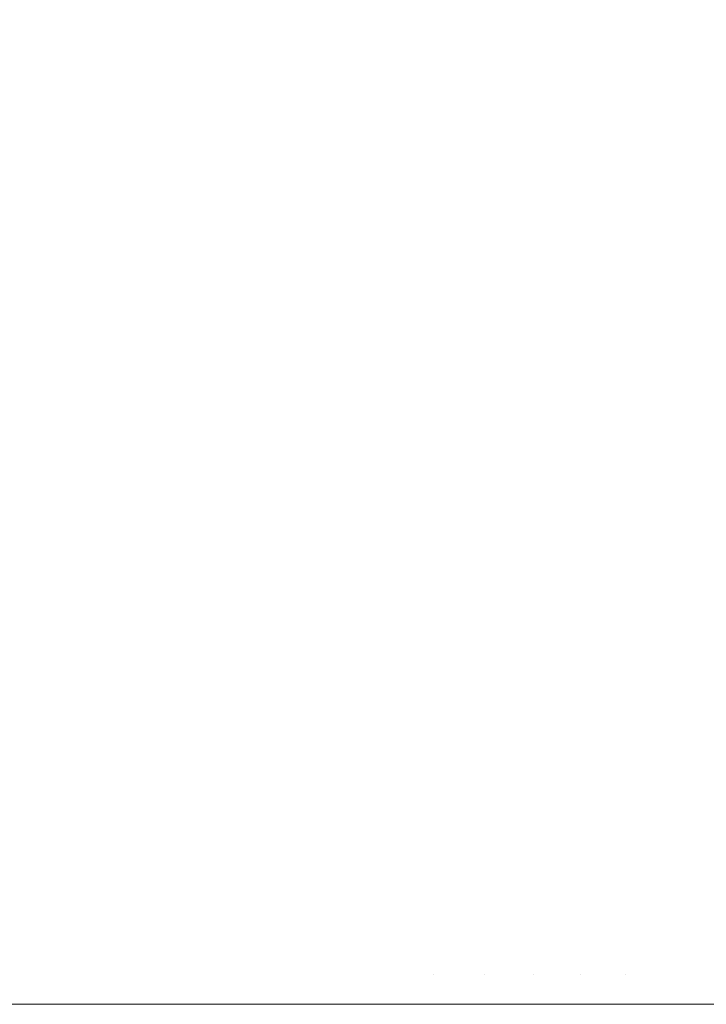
# Model space of a CAD drawing. Header units: centimetres. Extents: x -26 to 27.3, y -23.4 to -21.6.
# Tile 142 of 206: x 9.3426 to 9.3885, y -21.6599 to -21.5941. Entities that reach past the tile are written whole.
import ezdxf

# ---------------------------------------------------------------- set-up
doc = ezdxf.new("R2010")
doc.units = ezdxf.units.CM
doc.header["$LTSCALE"] = 2.54
doc.layers.add('Lucido design-1', color=7, linetype='Continuous')

# ---------------------------------------------------------------- blocks, each defined once
blk = doc.blocks.new('Gruppo-4-1')
at = {"color": 7, "linetype": 'Continuous', "lineweight": 9}
for points, invisible_edges in [([(9.342117, -21.591983, -9.759714), (9.34742, -21.591983, -9.761259), (9.346607, -21.595027, -9.763838), (9.341418, -21.595027, -9.762325)], 15), ([(9.34742, -21.591983, -9.761259), (9.35265, -21.591983, -9.763035), (9.351725, -21.595027, -9.765575), (9.346607, -21.595027, -9.763838)], 15), ([(9.35265, -21.591983, -9.763035), (9.357797, -21.591983, -9.765037), (9.356763, -21.595027, -9.767534), (9.351725, -21.595027, -9.765575)], 15), ([(9.357797, -21.591983, -9.765037), (9.362853, -21.591983, -9.767261), (9.36171, -21.595027, -9.769711), (9.356763, -21.595027, -9.767534)], 15), ([(9.362853, -21.591983, -9.767261), (9.367806, -21.591983, -9.769704), (9.366558, -21.595027, -9.772102), (9.36171, -21.595027, -9.769711)], 15), ([(9.367806, -21.591983, -9.769704), (9.372649, -21.591983, -9.77236), (9.371297, -21.595027, -9.774702), (9.366558, -21.595027, -9.772102)], 15), ([(9.372649, -21.591983, -9.77236), (9.37737, -21.591983, -9.775226), (9.375918, -21.595027, -9.777506), (9.371297, -21.595027, -9.774702)], 15), ([(9.37737, -21.591983, -9.775226), (9.381963, -21.591983, -9.778294), (9.380412, -21.595027, -9.780509), (9.375918, -21.595027, -9.777506)], 15), ([(9.381963, -21.591983, -9.778294), (9.386417, -21.591983, -9.78156), (9.384771, -21.595027, -9.783705), (9.380412, -21.595027, -9.780509)], 15), ([(9.386417, -21.591983, -9.78156), (9.390724, -21.591983, -9.785017), (9.388987, -21.595027, -9.787088), (9.384771, -21.595027, -9.783705)], 15), ([(27.209353, -21.595274, -9.40567), (27.209353, -21.592333, -9.408268), (-25.890647, -21.592333, -9.408268), (-25.890647, -21.595274, -9.40567)], 10), ([(-25.890647, -21.595274, -9.40567), (-25.890647, -21.595614, -9.405394), (27.209353, -21.595614, -9.405394), (27.209353, -21.595274, -9.40567)], 10), ([(9.341418, -21.595027, -9.762325), (9.346607, -21.595027, -9.763838), (9.345833, -21.598176, -9.766293), (9.340751, -21.598176, -9.764812)], 15), ([(9.346607, -21.595027, -9.763838), (9.351725, -21.595027, -9.765575), (9.350845, -21.598176, -9.767995), (9.345833, -21.598176, -9.766293)], 15), ([(9.351725, -21.595027, -9.765575), (9.356763, -21.595027, -9.767534), (9.355778, -21.598176, -9.769913), (9.350845, -21.598176, -9.767995)], 15), ([(9.356763, -21.595027, -9.767534), (9.36171, -21.595027, -9.769711), (9.360622, -21.598176, -9.772045), (9.355778, -21.598176, -9.769913)], 15), ([(9.36171, -21.595027, -9.769711), (9.366558, -21.595027, -9.772102), (9.365369, -21.598176, -9.774386), (9.360622, -21.598176, -9.772045)], 15), ([(9.366558, -21.595027, -9.772102), (9.371297, -21.595027, -9.774702), (9.37001, -21.598176, -9.776931), (9.365369, -21.598176, -9.774386)], 15), ([(9.371297, -21.595027, -9.774702), (9.375918, -21.595027, -9.777506), (9.374534, -21.598176, -9.779677), (9.37001, -21.598176, -9.776931)], 15), ([(9.375918, -21.595027, -9.777506), (9.380412, -21.595027, -9.780509), (9.378935, -21.598176, -9.782618), (9.374534, -21.598176, -9.779677)], 15), ([(9.380412, -21.595027, -9.780509), (9.384771, -21.595027, -9.783705), (9.383204, -21.598176, -9.785748), (9.378935, -21.598176, -9.782618)], 15), ([(9.384771, -21.595027, -9.783705), (9.388987, -21.595027, -9.787088), (9.387332, -21.598176, -9.78906), (9.383204, -21.598176, -9.785748)], 15), ([(9.388987, -21.595027, -9.787088), (9.39305, -21.595027, -9.790652), (9.391311, -21.598176, -9.79255), (9.387332, -21.598176, -9.78906)], 15), ([(27.209353, -21.598543, -9.403018), (27.209353, -21.595614, -9.405394), (-25.890647, -21.595614, -9.405394), (-25.890647, -21.598543, -9.403018)], 10), ([(-25.890647, -21.598543, -9.403018), (-25.890647, -21.599015, -9.40266), (27.209353, -21.599015, -9.40266), (27.209353, -21.598543, -9.403018)], 10), ([(9.340751, -21.598176, -9.764812), (9.345833, -21.598176, -9.766293), (9.345088, -21.601472, -9.768656), (9.34011, -21.601472, -9.767205)], 15), ([(9.345833, -21.598176, -9.766293), (9.350845, -21.598176, -9.767995), (9.349997, -21.601472, -9.770323), (9.345088, -21.601472, -9.768656)], 15), ([(9.350845, -21.598176, -9.767995), (9.355778, -21.598176, -9.769913), (9.35483, -21.601472, -9.772202), (9.349997, -21.601472, -9.770323)], 15), ([(9.355778, -21.598176, -9.769913), (9.360622, -21.598176, -9.772045), (9.359575, -21.601472, -9.77429), (9.35483, -21.601472, -9.772202)], 15), ([(9.360622, -21.598176, -9.772045), (9.365369, -21.598176, -9.774386), (9.364225, -21.601472, -9.776583), (9.359575, -21.601472, -9.77429)], 15), ([(9.365369, -21.598176, -9.774386), (9.37001, -21.598176, -9.776931), (9.368771, -21.601472, -9.779077), (9.364225, -21.601472, -9.776583)], 15), ([(9.37001, -21.598176, -9.776931), (9.374534, -21.598176, -9.779677), (9.373203, -21.601472, -9.781767), (9.368771, -21.601472, -9.779077)], 15), ([(9.374534, -21.598176, -9.779677), (9.378935, -21.598176, -9.782618), (9.377514, -21.601472, -9.784647), (9.373203, -21.601472, -9.781767)], 15), ([(9.378935, -21.598176, -9.782618), (9.383204, -21.598176, -9.785748), (9.381696, -21.601472, -9.787713), (9.377514, -21.601472, -9.784647)], 15), ([(9.383204, -21.598176, -9.785748), (9.387332, -21.598176, -9.78906), (9.385739, -21.601472, -9.790958), (9.381696, -21.601472, -9.787713)], 15), ([(9.387332, -21.598176, -9.78906), (9.391311, -21.598176, -9.79255), (9.389637, -21.601472, -9.794377), (9.385739, -21.601472, -9.790958)], 15), ([(27.209353, -21.600338, -9.401656), (27.209353, -21.599015, -9.40266), (-25.890647, -21.599015, -9.40266), (-25.890647, -21.600338, -9.401656)], 10), ([(-25.890647, -21.600338, -9.401656), (-25.890647, -21.602542, -9.400093), (27.209353, -21.602542, -9.400093), (27.209353, -21.600338, -9.401656)], 10), ([(9.34011, -21.601472, -9.767205), (9.345088, -21.601472, -9.768656), (9.344395, -21.604814, -9.770853), (9.339514, -21.604814, -9.76943)], 15), ([(9.345088, -21.601472, -9.768656), (9.349997, -21.601472, -9.770323), (9.349209, -21.604814, -9.772487), (9.344395, -21.604814, -9.770853)], 15), ([(9.349997, -21.601472, -9.770323), (9.35483, -21.601472, -9.772202), (9.353948, -21.604814, -9.77433), (9.349209, -21.604814, -9.772487)], 15), ([(9.35483, -21.601472, -9.772202), (9.359575, -21.601472, -9.77429), (9.358602, -21.604814, -9.776378), (9.353948, -21.604814, -9.77433)], 15), ([(9.359575, -21.601472, -9.77429), (9.364225, -21.601472, -9.776583), (9.363162, -21.604814, -9.778626), (9.358602, -21.604814, -9.776378)], 15), ([(9.364225, -21.601472, -9.776583), (9.368771, -21.601472, -9.779077), (9.367619, -21.604814, -9.781072), (9.363162, -21.604814, -9.778626)], 15), ([(9.368771, -21.601472, -9.779077), (9.373203, -21.601472, -9.781767), (9.371966, -21.604814, -9.783709), (9.367619, -21.604814, -9.781072)], 15), ([(9.373203, -21.601472, -9.781767), (9.377514, -21.601472, -9.784647), (9.376193, -21.604814, -9.786534), (9.371966, -21.604814, -9.783709)], 15), ([(9.377514, -21.601472, -9.784647), (9.381696, -21.601472, -9.787713), (9.380293, -21.604814, -9.78954), (9.376193, -21.604814, -9.786534)], 15), ([(9.381696, -21.601472, -9.787713), (9.385739, -21.601472, -9.790958), (9.384258, -21.604814, -9.792723), (9.380293, -21.604814, -9.78954)], 15), ([(9.385739, -21.601472, -9.790958), (9.389637, -21.601472, -9.794377), (9.388081, -21.604814, -9.796075), (9.384258, -21.604814, -9.792723)], 15), ([(9.389637, -21.601472, -9.794377), (9.393383, -21.601472, -9.797962), (9.391754, -21.604814, -9.799591), (9.388081, -21.604814, -9.796075)], 15), ([(27.209353, -21.603796, -9.399205), (27.209353, -21.602542, -9.400093), (-25.890647, -21.602542, -9.400093), (-25.890647, -21.603796, -9.399205)], 10), ([(-25.890647, -21.603796, -9.399205), (-25.890647, -21.606169, -9.397669), (27.209353, -21.606169, -9.397669), (27.209353, -21.603796, -9.399205)], 10), ([(9.339514, -21.604814, -9.76943), (9.344395, -21.604814, -9.770853), (9.343744, -21.608243, -9.772917), (9.338954, -21.608243, -9.771521)], 15), ([(9.344395, -21.604814, -9.770853), (9.349209, -21.604814, -9.772487), (9.348469, -21.608243, -9.774521), (9.343744, -21.608243, -9.772917)], 15), ([(9.349209, -21.604814, -9.772487), (9.353948, -21.604814, -9.77433), (9.35312, -21.608243, -9.776329), (9.348469, -21.608243, -9.774521)], 15), ([(9.353948, -21.604814, -9.77433), (9.358602, -21.604814, -9.776378), (9.357687, -21.608243, -9.778339), (9.35312, -21.608243, -9.776329)], 15), ([(9.358602, -21.604814, -9.776378), (9.363162, -21.604814, -9.778626), (9.362162, -21.608243, -9.780546), (9.357687, -21.608243, -9.778339)], 15), ([(9.363162, -21.604814, -9.778626), (9.367619, -21.604814, -9.781072), (9.366537, -21.608243, -9.782946), (9.362162, -21.608243, -9.780546)], 15), ([(9.367619, -21.604814, -9.781072), (9.371966, -21.604814, -9.783709), (9.370803, -21.608243, -9.785535), (9.366537, -21.608243, -9.782946)], 15), ([(9.371966, -21.604814, -9.783709), (9.376193, -21.604814, -9.786534), (9.374952, -21.608243, -9.788307), (9.370803, -21.608243, -9.785535)], 15), ([(9.376193, -21.604814, -9.786534), (9.380293, -21.604814, -9.78954), (9.378976, -21.608243, -9.791257), (9.374952, -21.608243, -9.788307)], 15), ([(9.380293, -21.604814, -9.78954), (9.384258, -21.604814, -9.792723), (9.382867, -21.608243, -9.794381), (9.378976, -21.608243, -9.791257)], 15), ([(9.384258, -21.604814, -9.792723), (9.388081, -21.604814, -9.796075), (9.386619, -21.608243, -9.797671), (9.382867, -21.608243, -9.794381)], 15), ([(9.388081, -21.604814, -9.796075), (9.391754, -21.604814, -9.799591), (9.390223, -21.608243, -9.801121), (9.386619, -21.608243, -9.797671)], 15), ([(27.209353, -21.607359, -9.396899), (27.209353, -21.606169, -9.397669), (-25.890647, -21.606169, -9.397669), (-25.890647, -21.607359, -9.396899)], 10), ([(-25.890647, -21.607359, -9.396899), (-25.890647, -21.609898, -9.395406), (27.209353, -21.609898, -9.395406), (27.209353, -21.607359, -9.396899)], 10), ([(9.338954, -21.608243, -9.771521), (9.343744, -21.608243, -9.772917), (9.343136, -21.611754, -9.774845), (9.33843, -21.611754, -9.773473)], 15), ([(9.343744, -21.608243, -9.772917), (9.348469, -21.608243, -9.774521), (9.347778, -21.611754, -9.77642), (9.343136, -21.611754, -9.774845)], 15), ([(9.348469, -21.608243, -9.774521), (9.35312, -21.608243, -9.776329), (9.352346, -21.611754, -9.778197), (9.347778, -21.611754, -9.77642)], 15), ([(9.35312, -21.608243, -9.776329), (9.357687, -21.608243, -9.778339), (9.356833, -21.611754, -9.780171), (9.352346, -21.611754, -9.778197)], 15), ([(9.357687, -21.608243, -9.778339), (9.362162, -21.608243, -9.780546), (9.361229, -21.611754, -9.782339), (9.356833, -21.611754, -9.780171)], 15), ([(9.362162, -21.608243, -9.780546), (9.366537, -21.608243, -9.782946), (9.365526, -21.611754, -9.784697), (9.361229, -21.611754, -9.782339)], 15), ([(9.366537, -21.608243, -9.782946), (9.370803, -21.608243, -9.785535), (9.369717, -21.611754, -9.787239), (9.365526, -21.611754, -9.784697)], 15), ([(9.370803, -21.608243, -9.785535), (9.374952, -21.608243, -9.788307), (9.373792, -21.611754, -9.789963), (9.369717, -21.611754, -9.787239)], 15), ([(9.374952, -21.608243, -9.788307), (9.378976, -21.608243, -9.791257), (9.377745, -21.611754, -9.792861), (9.373792, -21.611754, -9.789963)], 15), ([(9.378976, -21.608243, -9.791257), (9.382867, -21.608243, -9.794381), (9.381568, -21.611754, -9.795929), (9.377745, -21.611754, -9.792861)], 15), ([(9.382867, -21.608243, -9.794381), (9.386619, -21.608243, -9.797671), (9.385253, -21.611754, -9.799161), (9.381568, -21.611754, -9.795929)], 15), ([(9.386619, -21.608243, -9.797671), (9.390223, -21.608243, -9.801121), (9.388794, -21.611754, -9.802551), (9.385253, -21.611754, -9.799161)], 15), ([(27.209353, -21.611022, -9.394744), (27.209353, -21.609898, -9.395406), (-25.890647, -21.609898, -9.395406), (-25.890647, -21.611022, -9.394744)], 10), ([(-25.890647, -21.611022, -9.394744), (-25.890647, -21.613722, -9.393307), (27.209353, -21.613722, -9.393307), (27.209353, -21.611022, -9.394744)], 10), ([(9.33843, -21.611754, -9.773473), (9.343136, -21.611754, -9.774845), (9.342572, -21.61534, -9.776634), (9.337945, -21.61534, -9.775285)], 15), ([(9.343136, -21.611754, -9.774845), (9.347778, -21.611754, -9.77642), (9.347136, -21.61534, -9.778183), (9.342572, -21.61534, -9.776634)], 15), ([(9.347778, -21.611754, -9.77642), (9.352346, -21.611754, -9.778197), (9.351628, -21.61534, -9.77993), (9.347136, -21.61534, -9.778183)], 15), ([(9.352346, -21.611754, -9.778197), (9.356833, -21.611754, -9.780171), (9.35604, -21.61534, -9.781871), (9.351628, -21.61534, -9.77993)], 15), ([(9.356833, -21.611754, -9.780171), (9.361229, -21.611754, -9.782339), (9.360363, -21.61534, -9.784003), (9.35604, -21.61534, -9.781871)], 15), ([(9.361229, -21.611754, -9.782339), (9.365526, -21.611754, -9.784697), (9.364588, -21.61534, -9.786321), (9.360363, -21.61534, -9.784003)], 15), ([(9.365526, -21.611754, -9.784697), (9.369717, -21.611754, -9.787239), (9.368709, -21.61534, -9.788821), (9.364588, -21.61534, -9.786321)], 15), ([(9.369717, -21.611754, -9.787239), (9.373792, -21.611754, -9.789963), (9.372717, -21.61534, -9.791499), (9.368709, -21.61534, -9.788821)], 15), ([(9.373792, -21.611754, -9.789963), (9.377745, -21.611754, -9.792861), (9.376603, -21.61534, -9.794349), (9.372717, -21.61534, -9.791499)], 15), ([(9.377745, -21.611754, -9.792861), (9.381568, -21.611754, -9.795929), (9.380362, -21.61534, -9.797366), (9.376603, -21.61534, -9.794349)], 15), ([(9.381568, -21.611754, -9.795929), (9.385253, -21.611754, -9.799161), (9.383986, -21.61534, -9.800544), (9.380362, -21.61534, -9.797366)], 15), ([(9.385253, -21.611754, -9.799161), (9.388794, -21.611754, -9.802551), (9.387468, -21.61534, -9.803877), (9.383986, -21.61534, -9.800544)], 15), ([(9.388794, -21.611754, -9.802551), (9.392184, -21.611754, -9.806091), (9.390801, -21.61534, -9.807359), (9.387468, -21.61534, -9.803877)], 15), ([(27.209353, -21.614777, -9.392745), (27.209353, -21.613722, -9.393307), (-25.890647, -21.613722, -9.393307), (-25.890647, -21.614777, -9.392745)], 10), ([(-25.890647, -21.614777, -9.392745), (-25.890647, -21.617634, -9.391376), (27.209353, -21.617634, -9.391376), (27.209353, -21.614777, -9.392745)], 10), ([(9.342572, -21.61534, -9.776634), (9.347136, -21.61534, -9.778183), (9.346546, -21.618994, -9.779806), (9.342053, -21.618994, -9.778281)], 15), ([(9.347136, -21.61534, -9.778183), (9.351628, -21.61534, -9.77993), (9.350967, -21.618994, -9.781525), (9.346546, -21.618994, -9.779806)], 15), ([(9.351628, -21.61534, -9.77993), (9.35604, -21.61534, -9.781871), (9.35531, -21.618994, -9.783436), (9.350967, -21.618994, -9.781525)], 15), ([(9.35604, -21.61534, -9.781871), (9.360363, -21.61534, -9.784003), (9.359565, -21.618994, -9.785535), (9.35531, -21.618994, -9.783436)], 15), ([(9.360363, -21.61534, -9.784003), (9.364588, -21.61534, -9.786321), (9.363725, -21.618994, -9.787817), (9.359565, -21.618994, -9.785535)], 15), ([(9.364588, -21.61534, -9.786321), (9.368709, -21.61534, -9.788821), (9.367781, -21.618994, -9.790278), (9.363725, -21.618994, -9.787817)], 15), ([(9.368709, -21.61534, -9.788821), (9.372717, -21.61534, -9.791499), (9.371726, -21.618994, -9.792914), (9.367781, -21.618994, -9.790278)], 15), ([(9.372717, -21.61534, -9.791499), (9.376603, -21.61534, -9.794349), (9.375552, -21.618994, -9.795719), (9.371726, -21.618994, -9.792914)], 15), ([(9.376603, -21.61534, -9.794349), (9.380362, -21.61534, -9.797366), (9.379252, -21.618994, -9.798689), (9.375552, -21.618994, -9.795719)], 15), ([(9.380362, -21.61534, -9.797366), (9.383986, -21.61534, -9.800544), (9.382819, -21.618994, -9.801817), (9.379252, -21.618994, -9.798689)], 15), ([(9.383986, -21.61534, -9.800544), (9.387468, -21.61534, -9.803877), (9.386246, -21.618994, -9.805098), (9.382819, -21.618994, -9.801817)], 15), ([(9.387468, -21.61534, -9.803877), (9.390801, -21.61534, -9.807359), (9.389527, -21.618994, -9.808525), (9.386246, -21.618994, -9.805098)], 15), ([(27.209353, -21.61862, -9.390904), (27.209353, -21.617634, -9.391376), (-25.890647, -21.617634, -9.391376), (-25.890647, -21.61862, -9.390904)], 10), ([(-25.890647, -21.61862, -9.390904), (-25.890647, -21.621626, -9.389619), (27.209353, -21.621626, -9.389619), (27.209353, -21.61862, -9.390904)], 10), ([(9.342053, -21.618994, -9.778281), (9.346546, -21.618994, -9.779806), (9.346006, -21.622711, -9.781287), (9.341579, -21.622711, -9.779784)], 15), ([(9.346546, -21.618994, -9.779806), (9.350967, -21.618994, -9.781525), (9.350364, -21.622711, -9.782982), (9.346006, -21.622711, -9.781287)], 15), ([(9.350967, -21.618994, -9.781525), (9.35531, -21.618994, -9.783436), (9.354644, -21.622711, -9.784865), (9.350364, -21.622711, -9.782982)], 15), ([(9.35531, -21.618994, -9.783436), (9.359565, -21.618994, -9.785535), (9.358837, -21.622711, -9.786933), (9.354644, -21.622711, -9.784865)], 15), ([(9.359565, -21.618994, -9.785535), (9.363725, -21.618994, -9.787817), (9.362937, -21.622711, -9.789182), (9.358837, -21.622711, -9.786933)], 15), ([(9.363725, -21.618994, -9.787817), (9.367781, -21.618994, -9.790278), (9.366934, -21.622711, -9.791608), (9.362937, -21.622711, -9.789182)], 15), ([(9.367781, -21.618994, -9.790278), (9.371726, -21.618994, -9.792914), (9.370822, -21.622711, -9.794205), (9.366934, -21.622711, -9.791608)], 15), ([(9.371726, -21.618994, -9.792914), (9.375552, -21.618994, -9.795719), (9.374592, -21.622711, -9.79697), (9.370822, -21.622711, -9.794205)], 15), ([(9.375552, -21.618994, -9.795719), (9.379252, -21.618994, -9.798689), (9.378239, -21.622711, -9.799897), (9.374592, -21.622711, -9.79697)], 15), ([(9.379252, -21.618994, -9.798689), (9.382819, -21.618994, -9.801817), (9.381754, -21.622711, -9.80298), (9.378239, -21.622711, -9.799897)], 15), ([(9.382819, -21.618994, -9.801817), (9.386246, -21.618994, -9.805098), (9.385132, -21.622711, -9.806213), (9.381754, -21.622711, -9.80298)], 15), ([(9.386246, -21.618994, -9.805098), (9.389527, -21.618994, -9.808525), (9.388365, -21.622711, -9.80959), (9.385132, -21.622711, -9.806213)], 15), ([(9.389527, -21.618994, -9.808525), (9.392656, -21.618994, -9.812092), (9.391448, -21.622711, -9.813106), (9.388365, -21.622711, -9.80959)], 15), ([(27.209353, -21.622542, -9.389227), (27.209353, -21.621626, -9.389619), (-25.890647, -21.621626, -9.389619), (-25.890647, -21.622542, -9.389227)], 10), ([(-25.890647, -21.622542, -9.389227), (-25.890647, -21.625691, -9.388037), (27.209353, -21.625691, -9.388037), (27.209353, -21.622542, -9.389227)], 10), ([(9.341579, -21.622711, -9.779784), (9.346006, -21.622711, -9.781287), (9.34552, -21.626485, -9.782625), (9.341151, -21.626485, -9.781142)], 15), ([(9.346006, -21.622711, -9.781287), (9.350364, -21.622711, -9.782982), (9.349819, -21.626485, -9.784297), (9.34552, -21.626485, -9.782625)], 15), ([(9.350364, -21.622711, -9.782982), (9.354644, -21.622711, -9.784865), (9.354042, -21.626485, -9.786155), (9.349819, -21.626485, -9.784297)], 15), ([(9.354644, -21.622711, -9.784865), (9.358837, -21.622711, -9.786933), (9.35818, -21.626485, -9.788196), (9.354042, -21.626485, -9.786155)], 15), ([(9.358837, -21.622711, -9.786933), (9.362937, -21.622711, -9.789182), (9.362225, -21.626485, -9.790415), (9.35818, -21.626485, -9.788196)], 15), ([(9.362937, -21.622711, -9.789182), (9.366934, -21.622711, -9.791608), (9.366169, -21.626485, -9.792808), (9.362225, -21.626485, -9.790415)], 15), ([(9.366934, -21.622711, -9.791608), (9.370822, -21.622711, -9.794205), (9.370005, -21.626485, -9.795371), (9.366169, -21.626485, -9.792808)], 15), ([(9.370822, -21.622711, -9.794205), (9.374592, -21.622711, -9.79697), (9.373726, -21.626485, -9.798099), (9.370005, -21.626485, -9.795371)], 15), ([(9.374592, -21.622711, -9.79697), (9.378239, -21.622711, -9.799897), (9.377324, -21.626485, -9.800987), (9.373726, -21.626485, -9.798099)], 15), ([(9.378239, -21.622711, -9.799897), (9.381754, -21.622711, -9.80298), (9.380793, -21.626485, -9.804029), (9.377324, -21.626485, -9.800987)], 15), ([(9.381754, -21.622711, -9.80298), (9.385132, -21.622711, -9.806213), (9.384125, -21.626485, -9.807219), (9.380793, -21.626485, -9.804029)], 15), ([(9.385132, -21.622711, -9.806213), (9.388365, -21.622711, -9.80959), (9.387316, -21.626485, -9.810552), (9.384125, -21.626485, -9.807219)], 15), ([(9.388365, -21.622711, -9.80959), (9.391448, -21.622711, -9.813106), (9.390357, -21.626485, -9.814021), (9.387316, -21.626485, -9.810552)], 15), ([(27.209353, -21.626538, -9.387717), (27.209353, -21.625691, -9.388037), (-25.890647, -21.625691, -9.388037), (-25.890647, -21.626538, -9.387717)], 10), ([(-25.890647, -21.626538, -9.387717), (-25.890647, -21.629822, -9.386633), (27.209353, -21.629822, -9.386633), (27.209353, -21.626538, -9.387717)], 10), ([(9.341151, -21.626485, -9.781142), (9.34552, -21.626485, -9.782625), (9.345086, -21.630308, -9.783817), (9.340769, -21.630308, -9.782352)], 15), ([(9.34552, -21.626485, -9.782625), (9.349819, -21.626485, -9.784297), (9.349334, -21.630308, -9.785469), (9.345086, -21.630308, -9.783817)], 15), ([(9.349819, -21.626485, -9.784297), (9.354042, -21.626485, -9.786155), (9.353506, -21.630308, -9.787305), (9.349334, -21.630308, -9.785469)], 15), ([(9.354042, -21.626485, -9.786155), (9.35818, -21.626485, -9.788196), (9.357594, -21.630308, -9.789321), (9.353506, -21.630308, -9.787305)], 15), ([(9.35818, -21.626485, -9.788196), (9.362225, -21.626485, -9.790415), (9.361591, -21.630308, -9.791514), (9.357594, -21.630308, -9.789321)], 15), ([(9.362225, -21.626485, -9.790415), (9.366169, -21.626485, -9.792808), (9.365487, -21.630308, -9.793878), (9.361591, -21.630308, -9.791514)], 15), ([(9.366169, -21.626485, -9.792808), (9.370005, -21.626485, -9.795371), (9.369277, -21.630308, -9.796411), (9.365487, -21.630308, -9.793878)], 15), ([(9.370005, -21.626485, -9.795371), (9.373726, -21.626485, -9.798099), (9.372953, -21.630308, -9.799106), (9.369277, -21.630308, -9.796411)], 15), ([(9.373726, -21.626485, -9.798099), (9.377324, -21.626485, -9.800987), (9.376508, -21.630308, -9.801959), (9.372953, -21.630308, -9.799106)], 15), ([(9.377324, -21.626485, -9.800987), (9.380793, -21.626485, -9.804029), (9.379935, -21.630308, -9.804965), (9.376508, -21.630308, -9.801959)], 15), ([(9.380793, -21.626485, -9.804029), (9.384125, -21.626485, -9.807219), (9.383228, -21.630308, -9.808117), (9.379935, -21.630308, -9.804965)], 15), ([(9.384125, -21.626485, -9.807219), (9.387316, -21.626485, -9.810552), (9.38638, -21.630308, -9.811409), (9.383228, -21.630308, -9.808117)], 15), ([(9.387316, -21.626485, -9.810552), (9.390357, -21.626485, -9.814021), (9.389386, -21.630308, -9.814836), (9.38638, -21.630308, -9.811409)], 15), ([(27.209353, -21.630601, -9.386376), (27.209353, -21.629822, -9.386633), (-25.890647, -21.629822, -9.386633), (-25.890647, -21.630601, -9.386376)], 10), ([(9.340769, -21.630308, -9.782352), (9.345086, -21.630308, -9.783817), (9.344705, -21.634175, -9.784863), (9.340435, -21.634175, -9.783413)], 15), ([(9.345086, -21.630308, -9.783817), (9.349334, -21.630308, -9.785469), (9.348908, -21.634175, -9.786497), (9.344705, -21.634175, -9.784863)], 15), ([(9.349334, -21.630308, -9.785469), (9.353506, -21.630308, -9.787305), (9.353036, -21.634175, -9.788313), (9.348908, -21.634175, -9.786497)], 15), ([(9.353506, -21.630308, -9.787305), (9.357594, -21.630308, -9.789321), (9.35708, -21.634175, -9.790308), (9.353036, -21.634175, -9.788313)], 15), ([(9.357594, -21.630308, -9.789321), (9.361591, -21.630308, -9.791514), (9.361034, -21.634175, -9.792477), (9.35708, -21.634175, -9.790308)], 15), ([(9.361591, -21.630308, -9.791514), (9.365487, -21.630308, -9.793878), (9.36489, -21.634175, -9.794817), (9.361034, -21.634175, -9.792477)], 15), ([(9.365487, -21.630308, -9.793878), (9.369277, -21.630308, -9.796411), (9.368639, -21.634175, -9.797322), (9.36489, -21.634175, -9.794817)], 15), ([(9.369277, -21.630308, -9.796411), (9.372953, -21.630308, -9.799106), (9.372276, -21.634175, -9.799989), (9.368639, -21.634175, -9.797322)], 15), ([(9.372953, -21.630308, -9.799106), (9.376508, -21.630308, -9.801959), (9.375793, -21.634175, -9.802811), (9.372276, -21.634175, -9.799989)], 15), ([(9.376508, -21.630308, -9.801959), (9.379935, -21.630308, -9.804965), (9.379184, -21.634175, -9.805785), (9.375793, -21.634175, -9.802811)], 15), ([(9.379935, -21.630308, -9.804965), (9.383228, -21.630308, -9.808117), (9.382441, -21.634175, -9.808903), (9.379184, -21.634175, -9.805785)], 15), ([(9.383228, -21.630308, -9.808117), (9.38638, -21.630308, -9.811409), (9.38556, -21.634175, -9.812161), (9.382441, -21.634175, -9.808903)], 15), ([(9.38638, -21.630308, -9.811409), (9.389386, -21.630308, -9.814836), (9.388533, -21.634175, -9.815552), (9.38556, -21.634175, -9.812161)], 15), ([(-25.890647, -21.630601, -9.386376), (-25.890647, -21.63401, -9.385412), (27.209353, -21.63401, -9.385412), (27.209353, -21.630601, -9.386376)], 10), ([(27.209353, -21.634724, -9.38521), (27.209353, -21.63401, -9.385412), (-25.890647, -21.63401, -9.385412), (-25.890647, -21.634724, -9.38521)], 10), ([(9.340435, -21.634175, -9.783413), (9.344705, -21.634175, -9.784863), (9.344378, -21.638078, -9.78576), (9.340147, -21.638078, -9.784324)], 15), ([(9.344705, -21.634175, -9.784863), (9.348908, -21.634175, -9.786497), (9.348543, -21.638078, -9.78738), (9.344378, -21.638078, -9.78576)], 15), ([(9.348908, -21.634175, -9.786497), (9.353036, -21.634175, -9.788313), (9.352632, -21.638078, -9.789179), (9.348543, -21.638078, -9.78738)], 15), ([(9.353036, -21.634175, -9.788313), (9.35708, -21.634175, -9.790308), (9.356639, -21.638078, -9.791155), (9.352632, -21.638078, -9.789179)], 15), ([(9.35708, -21.634175, -9.790308), (9.361034, -21.634175, -9.792477), (9.360557, -21.638078, -9.793304), (9.356639, -21.638078, -9.791155)], 15), ([(9.361034, -21.634175, -9.792477), (9.36489, -21.634175, -9.794817), (9.364376, -21.638078, -9.795622), (9.360557, -21.638078, -9.793304)], 15), ([(9.36489, -21.634175, -9.794817), (9.368639, -21.634175, -9.797322), (9.368091, -21.638078, -9.798104), (9.364376, -21.638078, -9.795622)], 15), ([(9.368639, -21.634175, -9.797322), (9.372276, -21.634175, -9.799989), (9.371695, -21.638078, -9.800746), (9.368091, -21.638078, -9.798104)], 15), ([(9.372276, -21.634175, -9.799989), (9.375793, -21.634175, -9.802811), (9.375179, -21.638078, -9.803543), (9.371695, -21.638078, -9.800746)], 15), ([(9.375793, -21.634175, -9.802811), (9.379184, -21.634175, -9.805785), (9.378538, -21.638078, -9.806489), (9.375179, -21.638078, -9.803543)], 15), ([(9.379184, -21.634175, -9.805785), (9.382441, -21.634175, -9.808903), (9.381766, -21.638078, -9.809579), (9.378538, -21.638078, -9.806489)], 15), ([(9.382441, -21.634175, -9.808903), (9.38556, -21.634175, -9.812161), (9.384856, -21.638078, -9.812806), (9.381766, -21.638078, -9.809579)], 15), ([(9.38556, -21.634175, -9.812161), (9.388533, -21.634175, -9.815552), (9.387802, -21.638078, -9.816165), (9.384856, -21.638078, -9.812806)], 15), ([(9.388533, -21.634175, -9.815552), (9.391356, -21.634175, -9.819069), (9.390598, -21.638078, -9.81965), (9.387802, -21.638078, -9.816165)], 15), ([(-25.890647, -21.634724, -9.38521), (-25.890647, -21.638247, -9.384374), (27.209353, -21.638247, -9.384374), (27.209353, -21.634724, -9.38521)], 10), ([(27.209353, -21.638899, -9.384219), (27.209353, -21.638247, -9.384374), (-25.890647, -21.638247, -9.384374), (-25.890647, -21.638899, -9.384219)], 10), ([(9.340147, -21.638078, -9.784324), (9.344378, -21.638078, -9.78576), (9.344106, -21.642011, -9.786509), (9.339908, -21.642011, -9.785084)], 15), ([(9.344378, -21.638078, -9.78576), (9.348543, -21.638078, -9.78738), (9.348238, -21.642011, -9.788115), (9.344106, -21.642011, -9.786509)], 15), ([(9.348543, -21.638078, -9.78738), (9.352632, -21.638078, -9.789179), (9.352296, -21.642011, -9.789901), (9.348238, -21.642011, -9.788115)], 15), ([(9.352632, -21.638078, -9.789179), (9.356639, -21.638078, -9.791155), (9.356272, -21.642011, -9.791862), (9.352296, -21.642011, -9.789901)], 15), ([(9.356639, -21.638078, -9.791155), (9.360557, -21.638078, -9.793304), (9.360158, -21.642011, -9.793994), (9.356272, -21.642011, -9.791862)], 15), ([(9.360557, -21.638078, -9.793304), (9.364376, -21.638078, -9.795622), (9.363948, -21.642011, -9.796294), (9.360158, -21.642011, -9.793994)], 15), ([(9.364376, -21.638078, -9.795622), (9.368091, -21.638078, -9.798104), (9.367635, -21.642011, -9.798757), (9.363948, -21.642011, -9.796294)], 15), ([(9.368091, -21.638078, -9.798104), (9.371695, -21.638078, -9.800746), (9.37121, -21.642011, -9.801378), (9.367635, -21.642011, -9.798757)], 15), ([(9.371695, -21.638078, -9.800746), (9.375179, -21.638078, -9.803543), (9.374667, -21.642011, -9.804153), (9.37121, -21.642011, -9.801378)], 15), ([(9.375179, -21.638078, -9.803543), (9.378538, -21.638078, -9.806489), (9.378, -21.642011, -9.807076), (9.374667, -21.642011, -9.804153)], 15), ([(9.378538, -21.638078, -9.806489), (9.381766, -21.638078, -9.809579), (9.381203, -21.642011, -9.810142), (9.378, -21.642011, -9.807076)], 15), ([(9.381766, -21.638078, -9.809579), (9.384856, -21.638078, -9.812806), (9.384268, -21.642011, -9.813344), (9.381203, -21.642011, -9.810142)], 15), ([(9.384856, -21.638078, -9.812806), (9.387802, -21.638078, -9.816165), (9.387191, -21.642011, -9.816677), (9.384268, -21.642011, -9.813344)], 15), ([(9.387802, -21.638078, -9.816165), (9.390598, -21.638078, -9.81965), (9.389966, -21.642011, -9.820135), (9.387191, -21.642011, -9.816677)], 15), ([(-25.890647, -21.638899, -9.384219), (-25.890647, -21.642525, -9.383522), (27.209353, -21.642525, -9.383522), (27.209353, -21.638899, -9.384219)], 10), ([(9.339908, -21.642011, -9.785084), (9.344106, -21.642011, -9.786509), (9.343888, -21.645969, -9.787108), (9.339716, -21.645969, -9.785692)], 15), ([(9.344106, -21.642011, -9.786509), (9.348238, -21.642011, -9.788115), (9.347994, -21.645969, -9.788704), (9.343888, -21.645969, -9.787108)], 15), ([(9.348238, -21.642011, -9.788115), (9.352296, -21.642011, -9.789901), (9.352026, -21.645969, -9.790479), (9.347994, -21.645969, -9.788704)], 15), ([(9.352296, -21.642011, -9.789901), (9.356272, -21.642011, -9.791862), (9.355977, -21.645969, -9.792427), (9.352026, -21.645969, -9.790479)], 15), ([(9.356272, -21.642011, -9.791862), (9.360158, -21.642011, -9.793994), (9.35984, -21.645969, -9.794546), (9.355977, -21.645969, -9.792427)], 15), ([(9.360158, -21.642011, -9.793994), (9.363948, -21.642011, -9.796294), (9.363606, -21.645969, -9.796831), (9.35984, -21.645969, -9.794546)], 15), ([(9.363948, -21.642011, -9.796294), (9.367635, -21.642011, -9.798757), (9.367269, -21.645969, -9.799279), (9.363606, -21.645969, -9.796831)], 15), ([(9.367635, -21.642011, -9.798757), (9.37121, -21.642011, -9.801378), (9.370822, -21.645969, -9.801884), (9.367269, -21.645969, -9.799279)], 15), ([(9.37121, -21.642011, -9.801378), (9.374667, -21.642011, -9.804153), (9.374258, -21.645969, -9.804641), (9.370822, -21.645969, -9.801884)], 15), ([(9.374667, -21.642011, -9.804153), (9.378, -21.642011, -9.807076), (9.37757, -21.645969, -9.807546), (9.374258, -21.645969, -9.804641)], 15), ([(9.378, -21.642011, -9.807076), (9.381203, -21.642011, -9.810142), (9.380752, -21.645969, -9.810593), (9.37757, -21.645969, -9.807546)], 15), ([(9.381203, -21.642011, -9.810142), (9.384268, -21.642011, -9.813344), (9.383798, -21.645969, -9.813775), (9.380752, -21.645969, -9.810593)], 15), ([(9.384268, -21.642011, -9.813344), (9.387191, -21.642011, -9.816677), (9.386703, -21.645969, -9.817087), (9.383798, -21.645969, -9.813775)], 15), ([(9.387191, -21.642011, -9.816677), (9.389966, -21.642011, -9.820135), (9.389461, -21.645969, -9.820523), (9.386703, -21.645969, -9.817087)], 15), ([(27.209353, -21.64312, -9.383407), (27.209353, -21.642525, -9.383522), (-25.890647, -21.642525, -9.383522), (-25.890647, -21.64312, -9.383407)], 10), ([(-25.890647, -21.64312, -9.383407), (-25.890647, -21.646837, -9.382857), (27.209353, -21.646837, -9.382857), (27.209353, -21.64312, -9.383407)], 10), ([(9.339716, -21.645969, -9.785692), (9.343888, -21.645969, -9.787108), (9.343725, -21.649943, -9.787557), (9.339573, -21.649943, -9.786147)], 15), ([(9.343888, -21.645969, -9.787108), (9.347994, -21.645969, -9.788704), (9.347811, -21.649943, -9.789146), (9.343725, -21.649943, -9.787557)], 15), ([(9.347994, -21.645969, -9.788704), (9.352026, -21.645969, -9.790479), (9.351824, -21.649943, -9.790912), (9.347811, -21.649943, -9.789146)], 15), ([(9.352026, -21.645969, -9.790479), (9.355977, -21.645969, -9.792427), (9.355757, -21.649943, -9.792851), (9.351824, -21.649943, -9.790912)], 15), ([(9.355977, -21.645969, -9.792427), (9.35984, -21.645969, -9.794546), (9.359601, -21.649943, -9.79496), (9.355757, -21.649943, -9.792851)], 15), ([(9.35984, -21.645969, -9.794546), (9.363606, -21.645969, -9.796831), (9.363349, -21.649943, -9.797234), (9.359601, -21.649943, -9.79496)], 15), ([(9.363606, -21.645969, -9.796831), (9.367269, -21.645969, -9.799279), (9.366995, -21.649943, -9.79967), (9.363349, -21.649943, -9.797234)], 15), ([(9.367269, -21.645969, -9.799279), (9.370822, -21.645969, -9.801884), (9.370531, -21.649943, -9.802263), (9.366995, -21.649943, -9.79967)], 15), ([(9.370822, -21.645969, -9.801884), (9.374258, -21.645969, -9.804641), (9.37395, -21.649943, -9.805007), (9.370531, -21.649943, -9.802263)], 15), ([(9.374258, -21.645969, -9.804641), (9.37757, -21.645969, -9.807546), (9.377247, -21.649943, -9.807898), (9.37395, -21.649943, -9.805007)], 15), ([(9.37757, -21.645969, -9.807546), (9.380752, -21.645969, -9.810593), (9.380414, -21.649943, -9.81093), (9.377247, -21.649943, -9.807898)], 15), ([(9.380752, -21.645969, -9.810593), (9.383798, -21.645969, -9.813775), (9.383446, -21.649943, -9.814098), (9.380414, -21.649943, -9.81093)], 15), ([(9.383798, -21.645969, -9.813775), (9.386703, -21.645969, -9.817087), (9.386337, -21.649943, -9.817394), (9.383446, -21.649943, -9.814098)], 15), ([(9.386703, -21.645969, -9.817087), (9.389461, -21.645969, -9.820523), (9.389082, -21.649943, -9.820814), (9.386337, -21.649943, -9.817394)], 15), ([(27.209353, -21.647379, -9.382777), (27.209353, -21.646837, -9.382857), (-25.890647, -21.646837, -9.382857), (-25.890647, -21.647379, -9.382777)], 10), ([(-25.890647, -21.647379, -9.382777), (-25.890647, -21.651173, -9.382382), (27.209353, -21.651173, -9.382382), (27.209353, -21.647379, -9.382777)], 10), ([(9.339573, -21.649943, -9.786147), (9.343725, -21.649943, -9.787557), (9.343616, -21.653927, -9.787855), (9.339477, -21.653927, -9.78645)], 15), ([(9.343725, -21.649943, -9.787557), (9.347811, -21.649943, -9.789146), (9.347689, -21.653927, -9.789439), (9.343616, -21.653927, -9.787855)], 15), ([(9.347811, -21.649943, -9.789146), (9.351824, -21.649943, -9.790912), (9.35169, -21.653927, -9.7912), (9.347689, -21.653927, -9.789439)], 15), ([(9.351824, -21.649943, -9.790912), (9.355757, -21.649943, -9.792851), (9.35561, -21.653927, -9.793133), (9.35169, -21.653927, -9.7912)], 15), ([(9.355757, -21.649943, -9.792851), (9.359601, -21.649943, -9.79496), (9.359442, -21.653927, -9.795235), (9.35561, -21.653927, -9.793133)], 15), ([(9.359601, -21.649943, -9.79496), (9.363349, -21.649943, -9.797234), (9.363178, -21.653927, -9.797503), (9.359442, -21.653927, -9.795235)], 15), ([(9.363349, -21.649943, -9.797234), (9.366995, -21.649943, -9.79967), (9.366813, -21.653927, -9.799931), (9.363178, -21.653927, -9.797503)], 15), ([(9.366995, -21.649943, -9.79967), (9.370531, -21.649943, -9.802263), (9.370337, -21.653927, -9.802515), (9.366813, -21.653927, -9.799931)], 15), ([(9.370531, -21.649943, -9.802263), (9.37395, -21.649943, -9.805007), (9.373746, -21.653927, -9.805251), (9.370337, -21.653927, -9.802515)], 15), ([(9.37395, -21.649943, -9.805007), (9.377247, -21.649943, -9.807898), (9.377032, -21.653927, -9.808133), (9.373746, -21.653927, -9.805251)], 15), ([(9.377247, -21.649943, -9.807898), (9.380414, -21.649943, -9.81093), (9.380189, -21.653927, -9.811155), (9.377032, -21.653927, -9.808133)], 15), ([(9.380414, -21.649943, -9.81093), (9.383446, -21.649943, -9.814098), (9.383212, -21.653927, -9.814313), (9.380189, -21.653927, -9.811155)], 15), ([(9.383446, -21.649943, -9.814098), (9.386337, -21.649943, -9.817394), (9.386094, -21.653927, -9.817599), (9.383212, -21.653927, -9.814313)], 15), ([(9.386337, -21.649943, -9.817394), (9.389082, -21.649943, -9.820814), (9.388829, -21.653927, -9.821007), (9.386094, -21.653927, -9.817599)], 15), ([(27.209353, -21.651669, -9.38233), (27.209353, -21.651173, -9.382382), (-25.890647, -21.651173, -9.382382), (-25.890647, -21.651669, -9.38233)], 10), ([(-25.890647, -21.651669, -9.38233), (-25.890647, -21.655527, -9.382095), (27.209353, -21.655527, -9.382095), (27.209353, -21.651669, -9.38233)], 10), ([(9.339477, -21.653927, -9.78645), (9.343616, -21.653927, -9.787855), (9.343562, -21.657916, -9.788004), (9.339429, -21.657916, -9.786601)], 15), ([(9.343616, -21.653927, -9.787855), (9.347689, -21.653927, -9.789439), (9.347629, -21.657916, -9.789586), (9.343562, -21.657916, -9.788004)], 15), ([(9.347689, -21.653927, -9.789439), (9.35169, -21.653927, -9.7912), (9.351623, -21.657916, -9.791343), (9.347629, -21.657916, -9.789586)], 15), ([(9.35169, -21.653927, -9.7912), (9.35561, -21.653927, -9.793133), (9.355537, -21.657916, -9.793273), (9.351623, -21.657916, -9.791343)], 15), ([(9.35561, -21.653927, -9.793133), (9.359442, -21.653927, -9.795235), (9.359363, -21.657916, -9.795372), (9.355537, -21.657916, -9.793273)], 15), ([(9.359442, -21.653927, -9.795235), (9.363178, -21.653927, -9.797503), (9.363093, -21.657916, -9.797636), (9.359363, -21.657916, -9.795372)], 15), ([(9.363178, -21.653927, -9.797503), (9.366813, -21.653927, -9.799931), (9.366722, -21.657916, -9.800061), (9.363093, -21.657916, -9.797636)], 15), ([(9.366813, -21.653927, -9.799931), (9.370337, -21.653927, -9.802515), (9.370241, -21.657916, -9.802641), (9.366722, -21.657916, -9.800061)], 15), ([(9.370337, -21.653927, -9.802515), (9.373746, -21.653927, -9.805251), (9.373644, -21.657916, -9.805372), (9.370241, -21.657916, -9.802641)], 15), ([(9.373746, -21.653927, -9.805251), (9.377032, -21.653927, -9.808133), (9.376925, -21.657916, -9.80825), (9.373644, -21.657916, -9.805372)], 15), ([(9.377032, -21.653927, -9.808133), (9.380189, -21.653927, -9.811155), (9.380077, -21.657916, -9.811267), (9.376925, -21.657916, -9.80825)], 15), ([(9.380189, -21.653927, -9.811155), (9.383212, -21.653927, -9.814313), (9.383095, -21.657916, -9.814419), (9.380077, -21.657916, -9.811267)], 15), ([(9.383212, -21.653927, -9.814313), (9.386094, -21.653927, -9.817599), (9.385972, -21.657916, -9.8177), (9.383095, -21.657916, -9.814419)], 15), ([(9.386094, -21.653927, -9.817599), (9.388829, -21.653927, -9.821007), (9.388704, -21.657916, -9.821104), (9.385972, -21.657916, -9.8177)], 15), ([(27.209353, -21.655972, -9.382068), (27.209353, -21.655527, -9.382095), (-25.890647, -21.655527, -9.382095), (-25.890647, -21.655972, -9.382068)], 10), ([(-25.890647, -21.655972, -9.382068), (-25.890647, -21.659888, -9.381992), (27.209353, -21.659888, -9.381992), (27.209353, -21.655972, -9.382068)], 8), ([(9.342698, -21.659888, -9.787731), (9.339424, -21.659888, -9.78662), (9.339429, -21.657916, -9.786601), (9.343562, -21.657916, -9.788004)], 14), ([(9.343562, -21.657916, -9.788004), (9.343555, -21.659888, -9.788022), (9.342698, -21.659888, -9.787731)], 9), ([(9.346693, -21.659888, -9.789243), (9.343555, -21.659888, -9.788022), (9.343562, -21.657916, -9.788004), (9.347629, -21.657916, -9.789586)], 14), ([(9.347629, -21.657916, -9.789586), (9.347621, -21.659888, -9.789604), (9.346693, -21.659888, -9.789243)], 9), ([(9.350614, -21.659888, -9.790921), (9.347621, -21.659888, -9.789604), (9.347629, -21.657916, -9.789586), (9.351623, -21.657916, -9.791343)], 14), ([(9.351623, -21.657916, -9.791343), (9.351615, -21.659888, -9.791361), (9.350614, -21.659888, -9.790921)], 9), ([(9.354455, -21.659888, -9.792762), (9.351615, -21.659888, -9.791361), (9.351623, -21.657916, -9.791343), (9.355537, -21.657916, -9.793273)], 14), ([(9.355537, -21.657916, -9.793273), (9.355528, -21.659888, -9.793291), (9.354455, -21.659888, -9.792762)], 9), ([(9.35821, -21.659888, -9.794762), (9.355528, -21.659888, -9.793291), (9.355537, -21.657916, -9.793273), (9.359363, -21.657916, -9.795372)], 14), ([(9.359363, -21.657916, -9.795372), (9.359353, -21.659888, -9.795389), (9.35821, -21.659888, -9.794762)], 9), ([(9.361871, -21.659888, -9.796917), (9.359353, -21.659888, -9.795389), (9.359363, -21.657916, -9.795372), (9.363093, -21.657916, -9.797636)], 14), ([(9.363093, -21.657916, -9.797636), (9.363083, -21.659888, -9.797652), (9.361871, -21.659888, -9.796917)], 9), ([(9.365433, -21.659888, -9.799223), (9.363083, -21.659888, -9.797652), (9.363093, -21.657916, -9.797636), (9.366722, -21.657916, -9.800061)], 14), ([(9.366722, -21.657916, -9.800061), (9.366711, -21.659888, -9.800076), (9.365433, -21.659888, -9.799223)], 9), ([(9.36889, -21.659888, -9.801674), (9.366711, -21.659888, -9.800076), (9.366722, -21.657916, -9.800061), (9.370241, -21.657916, -9.802641)], 14), ([(9.370241, -21.657916, -9.802641), (9.370229, -21.659888, -9.802656), (9.36889, -21.659888, -9.801674)], 9), ([(9.370691, -21.659888, -9.803027), (9.370229, -21.659888, -9.802656), (9.370241, -21.657916, -9.802641)], 10), ([(9.370241, -21.657916, -9.802641), (9.373644, -21.657916, -9.805372), (9.373632, -21.659888, -9.805387), (9.370691, -21.659888, -9.803027)], 11), ([(9.373962, -21.659888, -9.805677), (9.373632, -21.659888, -9.805387), (9.373644, -21.657916, -9.805372)], 10), ([(9.373644, -21.657916, -9.805372), (9.376925, -21.657916, -9.80825), (9.376912, -21.659888, -9.808264), (9.373962, -21.659888, -9.805677)], 11), ([(9.377131, -21.659888, -9.808473), (9.376912, -21.659888, -9.808264), (9.376925, -21.657916, -9.80825)], 10), ([(9.376925, -21.657916, -9.80825), (9.380077, -21.657916, -9.811267), (9.380064, -21.659888, -9.811281), (9.377131, -21.659888, -9.808473)], 11), ([(9.380175, -21.659888, -9.811398), (9.380064, -21.659888, -9.811281), (9.380077, -21.657916, -9.811267)], 10), ([(9.380077, -21.657916, -9.811267), (9.383095, -21.657916, -9.814419), (9.383081, -21.659888, -9.814433), (9.380175, -21.659888, -9.811398)], 11), ([(9.383092, -21.659888, -9.814445), (9.383081, -21.659888, -9.814433), (9.383095, -21.657916, -9.814419)], 10), ([(9.38587, -21.659888, -9.817613), (9.383092, -21.659888, -9.814445), (9.383095, -21.657916, -9.814419), (9.385972, -21.657916, -9.8177)], 14), ([(9.385972, -21.657916, -9.8177), (9.385957, -21.659888, -9.817713), (9.38587, -21.659888, -9.817613)], 9), ([(9.388508, -21.659888, -9.820891), (9.385957, -21.659888, -9.817713), (9.385972, -21.657916, -9.8177), (9.388704, -21.657916, -9.821104)], 14)]:
    blk.add_3dface(points, dxfattribs=dict(at, invisible_edges=invisible_edges))

msp = doc.modelspace()

# ---------------------------------------------------------------- block references
at = {"layer": 'Lucido design-1', "color": 7}
msp.add_blockref('Gruppo-4-1', (0, 0), dxfattribs=at)

doc.saveas('drawing.dxf')
